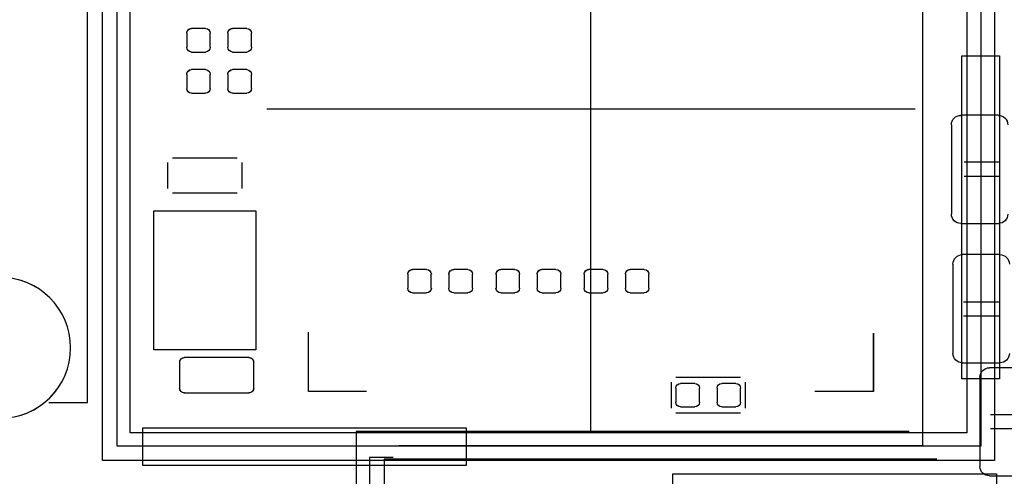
# Model space of a CAD drawing. Header units: inches. Extents: x -2.12 to 5.58, y -1.38 to 1.5.
# Tile 16 of 32: x -1.27 to -0.43, y 0.43 to 0.82. Entities that reach past the tile are written whole.
import ezdxf

# ---------------------------------------------------------------- set-up
doc = ezdxf.new("R2010")
doc.units = ezdxf.units.IN
doc.header["$MEASUREMENT"] = 0
for name, color, linetype in [('INTF_BLUE', 7, 'Continuous'), ('INTF_CYAN', 7, 'Continuous'), ('INTF_GREEN_1', 7, 'Continuous'), ('INTF_GREEN_3', 7, 'Continuous'), ('INTF_MAGENTA', 7, 'Continuous'), ('INTF_MAGENTA_1', 7, 'Continuous'), ('INTF_RED_1', 7, 'Continuous'), ('INTF_RED_3', 7, 'Continuous'), ('INTF_YELLOW_1', 7, 'Continuous'), ('INTF_YELLOW_2', 7, 'Continuous'), ('WHITE', 7, 'Continuous')]:
    doc.layers.add(name, color=color, linetype=linetype)

# ---------------------------------------------------------------- blocks, each defined once
blk = doc.blocks.new('DDD71C7C7C9CF9294EF7B95702A5EAB48181DBE0$$$B8A4396250C5687B1D31E70758B30729E1AC4426')
at = {"layer": 'INTF_MAGENTA', "color": 6}
for p, q in [((-212.106, -71.345), (-211.344, -71.345)), ((-212.106, -71.65), (-211.344, -71.65)), ((-211.328, -74.356), (-212.09, -74.356)), ((-211.328, -74.661), (-212.09, -74.661)), ((-212.674, -76.799), (-211.912, -76.799)), ((-212.674, -77.104), (-211.912, -77.104))]:
    blk.add_line(p, q, dxfattribs=at)
at = {"layer": 'INTF_RED_1', "color": 1}
for p, q in [((-210.439, -64.897), (-210.439, -77.47)), ((-210.439, -77.47), (-199.136, -77.47)), ((-199.009, -77.724), (-198.501, -77.724)), ((-198.501, -77.724), (-198.501, -113.411))]:
    blk.add_line(p, q, dxfattribs=at)
at = {"layer": 'WHITE', "color": 7}
for p, q in [((-195.847, -68.453), (-195.542, -68.453)), ((-194.958, -68.453), (-194.653, -68.453)), ((-195.948, -68.859), (-195.948, -68.555)), ((-195.44, -68.555), (-195.44, -68.859)), ((-195.059, -68.859), (-195.059, -68.555)), ((-194.551, -68.555), (-194.551, -68.859)), ((-195.542, -68.961), (-195.847, -68.961)), ((-194.653, -68.961), (-194.958, -68.961)), ((-195.948, -69.748), (-195.948, -69.444)), ((-195.847, -69.342), (-195.542, -69.342)), ((-195.44, -69.444), (-195.44, -69.748)), ((-195.059, -69.748), (-195.059, -69.444)), ((-194.958, -69.342), (-194.653, -69.342)), ((-194.551, -69.444), (-194.551, -69.748)), ((-195.542, -69.85), (-195.847, -69.85)), ((-194.653, -69.85), (-194.958, -69.85)), ((-204.534, -74.066), (-204.534, -73.762)), ((-204.432, -73.66), (-204.127, -73.66)), ((-204.025, -73.762), (-204.025, -74.066)), ((-203.644, -74.066), (-203.644, -73.762)), ((-203.543, -73.66), (-203.238, -73.66)), ((-203.137, -73.762), (-203.137, -74.066)), ((-202.629, -74.066), (-202.629, -73.762)), ((-202.527, -73.66), (-202.222, -73.66)), ((-202.12, -73.762), (-202.12, -74.066)), ((-201.739, -74.066), (-201.739, -73.762)), ((-201.638, -73.66), (-201.333, -73.66)), ((-201.232, -73.762), (-201.232, -74.066)), ((-200.724, -74.066), (-200.724, -73.762)), ((-200.622, -73.66), (-200.317, -73.66)), ((-200.215, -73.762), (-200.215, -74.066)), ((-199.834, -74.066), (-199.834, -73.762)), ((-199.733, -73.66), (-199.428, -73.66)), ((-199.327, -73.762), (-199.327, -74.066)), ((-204.127, -74.168), (-204.432, -74.168)), ((-203.238, -74.168), (-203.543, -74.168)), ((-202.222, -74.168), (-202.527, -74.168)), ((-201.333, -74.168), (-201.638, -74.168)), ((-200.317, -74.168), (-200.622, -74.168)), ((-199.428, -74.168), (-199.733, -74.168))]:
    blk.add_line(p, q, dxfattribs=at)
blk.add_circle((-190.52, -75.353), 1.524, dxfattribs=at)
for centre, start, end in [((-195.847, -68.555), 90, 180), ((-195.542, -68.555), 360, 90), ((-194.958, -68.555), 90, 180), ((-194.653, -68.555), 360, 90), ((-195.847, -68.859), 180, 270), ((-195.542, -68.859), 270, 0), ((-194.958, -68.859), 180, 270), ((-194.653, -68.859), 270, 0), ((-195.847, -69.444), 90, 180), ((-195.542, -69.444), 360, 90), ((-194.958, -69.444), 90, 180), ((-194.653, -69.444), 360, 90), ((-195.847, -69.748), 180, 270), ((-195.542, -69.748), 270, 0), ((-194.958, -69.748), 180, 270), ((-194.653, -69.748), 270, 0), ((-204.432, -73.762), 90, 180), ((-204.127, -73.762), 360, 90), ((-203.543, -73.762), 90, 180), ((-203.238, -73.762), 360, 90), ((-202.527, -73.762), 90, 180), ((-202.222, -73.762), 360, 90), ((-201.638, -73.762), 90, 180), ((-201.333, -73.762), 360, 90), ((-200.622, -73.762), 90, 180), ((-200.317, -73.762), 360, 90), ((-199.733, -73.762), 90, 180), ((-199.428, -73.762), 360, 90), ((-204.432, -74.066), 180, 270), ((-204.127, -74.066), 270, 0), ((-203.543, -74.066), 180, 270), ((-203.238, -74.066), 270, 0), ((-202.527, -74.066), 180, 270), ((-202.222, -74.066), 270, 0), ((-201.638, -74.066), 180, 270), ((-201.333, -74.066), 270, 0), ((-200.622, -74.066), 180, 270), ((-200.317, -74.066), 270, 0), ((-199.733, -74.066), 180, 270), ((-199.428, -74.066), 270, 0)]:
    blk.add_arc(centre, 0.102, start, end, dxfattribs=at)
blk = doc.blocks.new('S70CR100-TOP')
at = {"color": 0}
blk.add_blockref('DDD71C7C7C9CF9294EF7B95702A5EAB48181DBE0$$$B8A4396250C5687B1D31E70758B30729E1AC4426', (0, 0), dxfattribs=at)
blk = doc.blocks.new('3873F21D59116B9BB77B534D235B23D2048C078A$$$B8A4396250C5687B1D31E70758B30729E1AC4426')
at = {"layer": 'INTF_BLUE', "color": 5}
for p, q in [((-192.4114, -76.5348), (-192.4114, -61.0316)), ((-195.7451, -71.3486), (-195.7451, -71.9074)), ((-194.2465, -71.247), (-195.6435, -71.247)), ((-194.1449, -71.9074), (-194.1449, -71.3486)), ((-195.6435, -72.009), (-194.2465, -72.009)), ((-196.0466, -72.3964), (-196.0466, -75.3996)), ((-193.8434, -72.3964), (-196.0466, -72.3964)), ((-193.8434, -75.3996), (-193.8434, -72.3964)), ((-209.3812, -75.0353), (-209.3812, -76.2958)), ((-197.1812, -76.2958), (-197.1812, -75.0172)), ((-196.0466, -75.3996), (-193.8434, -75.3996)), ((-195.9991, -76.2254), (-195.9991, -75.6666)), ((-195.8975, -75.565), (-194.5005, -75.565)), ((-194.3989, -75.6666), (-194.3989, -76.2254)), ((-209.3812, -76.2958), (-208.1198, -76.2958)), ((-198.4374, -76.2958), (-197.1812, -76.2958)), ((-194.5005, -76.327), (-195.8975, -76.327)), ((-191.5788, -76.5348), (-192.4114, -76.5348))]:
    blk.add_line(p, q, dxfattribs=at)
for centre, start, end in [((-195.8975, -75.6666), 89.99996, 180.00004), ((-194.5005, -75.6666), 359.99996, 90.00004), ((-195.8975, -76.2254), 179.99996, 270.00004), ((-194.5005, -76.2254), 269.99996, 0.00004)]:
    blk.add_arc(centre, 0.1016, start, end, dxfattribs=at)
at = {"layer": 'INTF_MAGENTA_1', "color": 6}
blk.add_circle((-190.5198, -75.3532), 1.524, dxfattribs=at)
at = {"layer": 'INTF_RED_3', "color": 1}
for p, q in [((-193.04, -60.325), (-193.04, -77.47)), ((-211.709, -77.47), (-211.709, -64.897)), ((-193.04, -77.47), (-211.709, -77.47))]:
    blk.add_line(p, q, dxfattribs=at)
blk = doc.blocks.new('S70CR100-BOT')
at = {"color": 0}
blk.add_blockref('3873F21D59116B9BB77B534D235B23D2048C078A$$$B8A4396250C5687B1D31E70758B30729E1AC4426', (0, 0), dxfattribs=at)
blk = doc.blocks.new('31673240982F5778DC3FB12357F58391CCFCB263$$$B8A4396250C5687B1D31E70758B30729E1AC4426')
at = {"layer": 'INTF_CYAN', "color": 4}
blk.add_circle((-190.5198, -75.3532), 1.524, dxfattribs=at)
at = {"layer": 'INTF_GREEN_1', "color": 3}
for p, q in [((-192.7299, -77.7869), (-192.7299, -60.0419)), ((-193.3299, -77.1869), (-193.3299, -60.6419)), ((-192.4114, -76.5348), (-192.4114, -61.0316)), ((-203.2812, -77.1958), (-203.2812, -63.1958)), ((-211.9989, -64.7896), (-211.9989, -77.7869)), ((-211.3989, -65.0382), (-211.3989, -77.1869)), ((-211.2925, -69.0414), (-212.1053, -69.0414)), ((-212.1053, -69.0414), (-212.1053, -76.0264)), ((-211.2925, -76.0264), (-211.2925, -69.0414)), ((-210.2812, -70.1958), (-196.2812, -70.1958)), ((-195.7451, -71.3486), (-195.7451, -71.9074)), ((-194.2465, -71.247), (-195.6435, -71.247)), ((-194.1449, -71.9074), (-194.1449, -71.3486)), ((-195.6435, -72.009), (-194.2465, -72.009)), ((-196.0466, -72.3964), (-196.0466, -75.3996)), ((-193.8434, -72.3964), (-196.0466, -72.3964)), ((-193.8434, -75.3996), (-193.8434, -72.3964)), ((-209.3812, -75.0353), (-209.3812, -76.2958)), ((-197.1812, -76.2958), (-197.1812, -75.0417)), ((-196.0466, -75.3996), (-193.8434, -75.3996)), ((-195.9991, -76.2254), (-195.9991, -75.6666)), ((-195.8975, -75.565), (-194.5005, -75.565)), ((-194.3989, -75.6666), (-194.3989, -76.2254)), ((-212.1053, -76.0264), (-211.2925, -76.0264)), ((-209.3812, -76.2958), (-208.1538, -76.2958)), ((-198.4353, -76.2958), (-197.1812, -76.2958)), ((-194.5005, -76.327), (-195.8975, -76.327)), ((-191.5736, -76.5348), (-192.4114, -76.5348)), ((-211.3989, -77.1869), (-193.3299, -77.1869)), ((-193.6014, -77.0805), (-200.5864, -77.0805)), ((-200.5864, -77.0805), (-200.5864, -77.8933)), ((-193.6014, -77.8933), (-193.6014, -77.0805)), ((-211.9989, -77.7869), (-192.7299, -77.7869)), ((-200.5864, -77.8933), (-193.6014, -77.8933)), ((-205.0533, -78.0783), (-212.0383, -78.0783)), ((-212.0383, -78.0783), (-212.0383, -78.8911)), ((-205.0533, -78.8911), (-205.0533, -78.0783))]:
    blk.add_line(p, q, dxfattribs=at)
for centre, start, end in [((-195.8975, -75.6666), 89.99996, 180.00004), ((-194.5005, -75.6666), 359.99996, 90.00004), ((-195.8975, -76.2254), 179.99996, 270.00004), ((-194.5005, -76.2254), 269.99996, 0.00004)]:
    blk.add_arc(centre, 0.1016, start, end, dxfattribs=at)
at = {"layer": 'INTF_YELLOW_2', "color": 2}
for p, q in [((-192.4114, -76.5348), (-192.4114, -61.0316)), ((-195.7451, -71.3486), (-195.7451, -71.9074)), ((-194.2465, -71.247), (-195.6435, -71.247)), ((-194.1449, -71.9074), (-194.1449, -71.3486)), ((-195.6435, -72.009), (-194.2465, -72.009)), ((-196.0466, -72.3964), (-196.0466, -75.3996)), ((-193.8434, -72.3964), (-196.0466, -72.3964)), ((-193.8434, -75.3996), (-193.8434, -72.3964)), ((-209.3812, -75.0353), (-209.3812, -76.2958)), ((-197.1812, -76.2958), (-197.1812, -75.0172)), ((-196.0466, -75.3996), (-193.8434, -75.3996)), ((-195.9991, -76.2254), (-195.9991, -75.6666)), ((-195.8975, -75.565), (-194.5005, -75.565)), ((-194.3989, -75.6666), (-194.3989, -76.2254)), ((-209.3812, -76.2958), (-208.1198, -76.2958)), ((-198.4374, -76.2958), (-197.1812, -76.2958)), ((-194.5005, -76.327), (-195.8975, -76.327)), ((-191.5788, -76.5348), (-192.4114, -76.5348))]:
    blk.add_line(p, q, dxfattribs=at)
for centre, start, end in [((-195.8975, -75.6666), 89.99996, 180.00004), ((-194.5005, -75.6666), 359.99996, 90.00004), ((-195.8975, -76.2254), 179.99996, 270.00004), ((-194.5005, -76.2254), 269.99996, 0.00004)]:
    blk.add_arc(centre, 0.1016, start, end, dxfattribs=at)
blk = doc.blocks.new('S70CR110-BOT')
at = {"color": 0}
blk.add_blockref('31673240982F5778DC3FB12357F58391CCFCB263$$$B8A4396250C5687B1D31E70758B30729E1AC4426', (0, 0), dxfattribs=at)
blk = doc.blocks.new('FE1B2A364973CD4E62792E9A41617DEF1B491828$$$B8A4396250C5687B1D31E70758B30729E1AC4426')
at = {"layer": 'INTF_GREEN_3', "color": 3}
for p, q in [((-195.847, -68.453), (-195.542, -68.453)), ((-194.958, -68.453), (-194.653, -68.453)), ((-195.948, -68.859), (-195.948, -68.555)), ((-195.44, -68.555), (-195.44, -68.859)), ((-195.059, -68.859), (-195.059, -68.555)), ((-194.551, -68.555), (-194.551, -68.859)), ((-195.542, -68.961), (-195.847, -68.961)), ((-194.653, -68.961), (-194.958, -68.961)), ((-195.948, -69.748), (-195.948, -69.444)), ((-195.847, -69.342), (-195.542, -69.342)), ((-195.44, -69.444), (-195.44, -69.748)), ((-195.059, -69.748), (-195.059, -69.444)), ((-194.958, -69.342), (-194.653, -69.342)), ((-194.551, -69.444), (-194.551, -69.748)), ((-195.542, -69.85), (-195.847, -69.85)), ((-194.653, -69.85), (-194.958, -69.85)), ((-204.534, -74.066), (-204.534, -73.762)), ((-204.432, -73.66), (-204.127, -73.66)), ((-204.025, -73.762), (-204.025, -74.066)), ((-203.644, -74.066), (-203.644, -73.762)), ((-203.543, -73.66), (-203.238, -73.66)), ((-203.137, -73.762), (-203.137, -74.066)), ((-202.629, -74.066), (-202.629, -73.762)), ((-202.527, -73.66), (-202.222, -73.66)), ((-202.12, -73.762), (-202.12, -74.066)), ((-201.739, -74.066), (-201.739, -73.762)), ((-201.638, -73.66), (-201.333, -73.66)), ((-201.232, -73.762), (-201.232, -74.066)), ((-200.724, -74.066), (-200.724, -73.762)), ((-200.622, -73.66), (-200.317, -73.66)), ((-200.215, -73.762), (-200.215, -74.066)), ((-199.834, -74.066), (-199.834, -73.762)), ((-199.733, -73.66), (-199.428, -73.66)), ((-199.327, -73.762), (-199.327, -74.066)), ((-204.127, -74.168), (-204.432, -74.168)), ((-203.238, -74.168), (-203.543, -74.168)), ((-202.222, -74.168), (-202.527, -74.168)), ((-201.333, -74.168), (-201.638, -74.168)), ((-200.317, -74.168), (-200.622, -74.168)), ((-199.428, -74.168), (-199.733, -74.168)), ((-206.413, -76.124), (-206.108, -76.124)), ((-205.524, -76.124), (-205.219, -76.124)), ((-206.515, -76.53), (-206.515, -76.225)), ((-206.007, -76.225), (-206.007, -76.53)), ((-205.626, -76.53), (-205.626, -76.225)), ((-205.118, -76.225), (-205.118, -76.53)), ((-206.108, -76.632), (-206.413, -76.632)), ((-205.219, -76.632), (-205.524, -76.632))]:
    blk.add_line(p, q, dxfattribs=at)
blk.add_circle((-190.52, -75.353), 1.524, dxfattribs=at)
for centre, start, end in [((-195.847, -68.555), 90, 180), ((-195.542, -68.555), 360, 90), ((-194.958, -68.555), 90, 180), ((-194.653, -68.555), 360, 90), ((-195.847, -68.859), 180, 270), ((-195.542, -68.859), 270, 0), ((-194.958, -68.859), 180, 270), ((-194.653, -68.859), 270, 0), ((-195.847, -69.444), 90, 180), ((-195.542, -69.444), 360, 90), ((-194.958, -69.444), 90, 180), ((-194.653, -69.444), 360, 90), ((-195.847, -69.748), 180, 270), ((-195.542, -69.748), 270, 0), ((-194.958, -69.748), 180, 270), ((-194.653, -69.748), 270, 0), ((-204.432, -73.762), 90, 180), ((-204.127, -73.762), 360, 90), ((-203.543, -73.762), 90, 180), ((-203.238, -73.762), 360, 90), ((-202.527, -73.762), 90, 180), ((-202.222, -73.762), 360, 90), ((-201.638, -73.762), 90, 180), ((-201.333, -73.762), 360, 90), ((-200.622, -73.762), 90, 180), ((-200.317, -73.762), 360, 90), ((-199.733, -73.762), 90, 180), ((-199.428, -73.762), 360, 90), ((-204.432, -74.066), 180, 270), ((-204.127, -74.066), 270, 0), ((-203.543, -74.066), 180, 270), ((-203.238, -74.066), 270, 0), ((-202.527, -74.066), 180, 270), ((-202.222, -74.066), 270, 0), ((-201.638, -74.066), 180, 270), ((-201.333, -74.066), 270, 0), ((-200.622, -74.066), 180, 270), ((-200.317, -74.066), 270, 0), ((-199.733, -74.066), 180, 270), ((-199.428, -74.066), 270, 0), ((-206.413, -76.225), 90, 180), ((-206.108, -76.225), 360, 90), ((-205.524, -76.225), 90, 180), ((-205.219, -76.225), 360, 90), ((-206.413, -76.53), 180, 270), ((-206.108, -76.53), 270, 0), ((-205.524, -76.53), 180, 270), ((-205.219, -76.53), 270, 0)]:
    blk.add_arc(centre, 0.102, start, end, dxfattribs=at)
at = {"layer": 'INTF_YELLOW_1', "color": 2}
for p, q in [((-212.081, -70.329), (-211.268, -70.329)), ((-211.065, -70.533), (-211.065, -72.463)), ((-211.268, -72.666), (-212.081, -72.666)), ((-212.115, -73.34), (-211.303, -73.34)), ((-211.099, -73.543), (-211.099, -75.474)), ((-211.303, -75.677), (-212.115, -75.677)), ((-212.7, -75.783), (-211.887, -75.783)), ((-211.684, -75.987), (-211.684, -77.917)), ((-206.616, -76.657), (-206.616, -76.098)), ((-206.515, -75.997), (-205.118, -75.997)), ((-205.016, -76.098), (-205.016, -76.657)), ((-205.118, -76.759), (-206.515, -76.759)), ((-210.151, -77.163), (-198.213, -77.163)), ((-198.213, -77.163), (-198.213, -113.704)), ((-210.751, -77.763), (-198.813, -77.763)), ((-198.813, -77.763), (-198.813, -113.104)), ((-211.887, -78.12), (-212.7, -78.12))]:
    blk.add_line(p, q, dxfattribs=at)
for centre, start, end in [((-212.081, -70.533), 90.0065, 179.9935), ((-211.268, -70.533), 359.9982, 90.0018), ((-212.081, -72.463), 180.0018, 269.9982), ((-211.268, -72.463), 269.9935, 0.0065), ((-212.115, -73.543), 90, 180), ((-211.303, -73.543), 360, 90), ((-212.115, -75.474), 180, 270), ((-211.303, -75.474), 270, 0), ((-211.887, -75.987), 360, 90), ((-211.887, -77.917), 270, 0)]:
    blk.add_arc(centre, 0.203, start, end, dxfattribs=at)
blk = doc.blocks.new('S70CR110-TOP')
at = {"color": 0}
blk.add_blockref('FE1B2A364973CD4E62792E9A41617DEF1B491828$$$B8A4396250C5687B1D31E70758B30729E1AC4426', (0, 0), dxfattribs=at)
blk = doc.blocks.new('S70CR100_STACK_ASSY_ASM')
at = {"color": 0, "extrusion": (0, 0, -1), "rotation": 1.14827544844e-05}
blk.add_blockref('S70CR100-TOP', (223.214, 89.15), dxfattribs=at)
at = {"color": 0, "extrusion": (0, 0, -1)}
for name, p in [('S70CR110-BOT', (223.214, 89.15, -1)), ('S70CR100-BOT', (223.215, 89.15, -1)), ('S70CR110-TOP', (223.214, 89.15))]:
    blk.add_blockref(name, p, dxfattribs=at)

msp = doc.modelspace()

# ---------------------------------------------------------------- block references
at = {"xscale": 0.0393700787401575, "yscale": 0.0393700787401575, "zscale": 0.0393700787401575}
msp.add_blockref('S70CR100_STACK_ASSY_ASM', (0, 0), dxfattribs=at)

doc.saveas('drawing.dxf')
